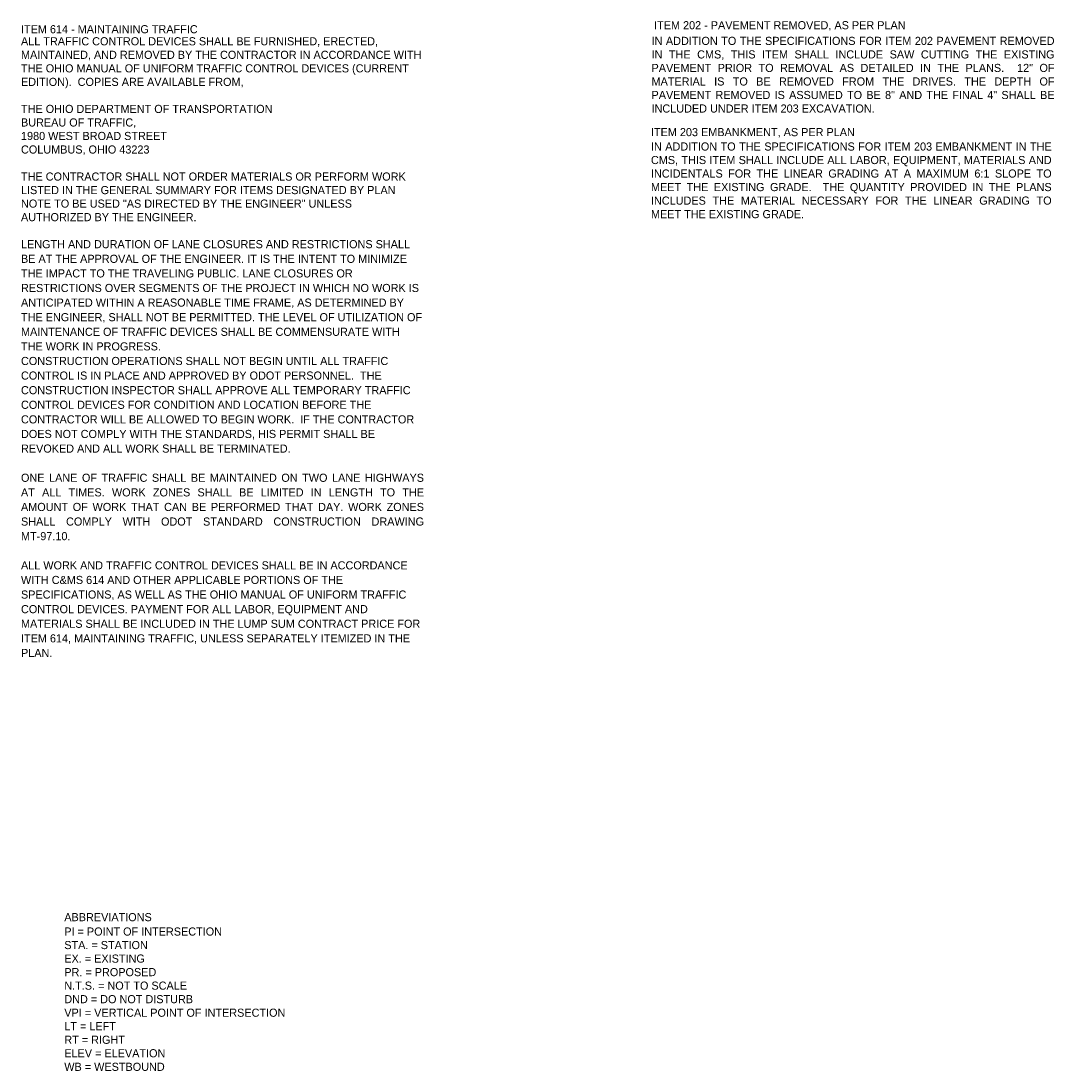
# Paper-space layout 'GENERAL NOTES 1' of a CAD drawing. Header units: feet. Extents: x 2 to 54.8, y -15.3 to 22.7.
# Tile 4 of 4: x 37 to 54.8, y 4.6 to 22.7. Entities that reach past the tile are written whole.
import ezdxf

# ---------------------------------------------------------------- set-up
doc = ezdxf.new("R2010")
doc.units = ezdxf.units.FT
doc.header["$MEASUREMENT"] = 0
doc.layers.add('SH_Text', color=7, linetype='Continuous')
doc.styles.add('Slanted-Normal', font='font31.shx', dxfattribs={"height": 0.14})
doc.styles.get("Standard").update_dxf_attribs({"font": 'arial.ttf'})

psp = doc.layouts.new('GENERAL NOTES 1')

# ---------------------------------------------------------------- texts
at = {"layer": 'SH_Text', "char_height": 0.14, "attachment_point": 1, "style": 'Slanted-Normal'}
for s, insert, width in [('ITEM 614 - MAINTAINING TRAFFIC', (36.984, 22.654), 4.89293), ('ITEM 202 - PAVEMENT REMOVED, AS PER PLAN', (47.903, 22.723), 4.89293), ('ITEM 203 EMBANKMENT, AS PER PLAN', (47.849, 20.879), 4.89293), ('\\pxqj;\\P\\P\\PIN ADDITION TO THE SPECIFICATIONS FOR ITEM 203 EMBANKMENT IN THE CMS, THIS ITEM SHALL INCLUDE ALL LABOR, EQUIPMENT, MATERIALS AND INCIDENTALS FOR THE LINEAR GRADING AT A MAXIMUM 6:1 SLOPE TO MEET THE EXISTING GRADE.  THE QUANTITY PROVIDED IN THE PLANS INCLUDES THE MATERIAL NECESSARY FOR THE LINEAR GRADING TO MEET THE EXISTING GRADE.', (47.849, 21.331), 6.89), ('ABBREVIATIONS', (37.731, 7.335), 4.89293), ('\\pxqj;\\P\\P\\PPI = POINT OF INTERSECTION\\PSTA. = STATION\\PEX. = EXISTING\\PPR. = PROPOSED\\PN.T.S. = NOT TO SCALE\\PDND = DO NOT DISTURB\\PVPI = VERTICAL POINT OF INTERSECTION\\PLT = LEFT\\PRT = RIGHT\\PELEV = ELEVATION\\PWB = WESTBOUND', (37.731, 7.787), 6.89)]:
    psp.add_mtext(s, dxfattribs=dict(at, insert=insert, width=width))
at = {"layer": 'SH_Text', "char_height": 0.14, "attachment_point": 1}
for s, insert in [('\\pxr-0.075;{\\Ffont31|c0;ALL TRAFFIC CONTROL DEVICES SHALL BE FURNISHED, ERECTED, MAINTAINED, AND REMOVED BY THE CONTRACTOR IN ACCORDANCE WITH THE OHIO MANUAL OF UNIFORM TRAFFIC CONTROL DEVICES (CURRENT EDITION).  COPIES ARE AVAILABLE FROM,\\P\\P\\ptr34.875;THE OHIO DEPARTMENT OF TRANSPORTATION\\P\\ptz;BUREAU OF TRAFFIC,\\P\\pt31.48333;1980 WEST BROAD STREET\\P\\ptz;COLUMBUS, OHIO 43223\\P\\PTHE CONTRACTOR SHALL NOT ORDER MATERIALS OR PERFORM WORK LISTED IN THE GENERAL SUMMARY FOR ITEMS DESIGNATED BY PLAN NOTE TO BE USED "AS DIRECTED BY THE ENGINEER" UNLESS AUTHORIZED BY THE ENGINEER.\\P\\P\\pr0,a0.66667,sm1.07917,t8.3625;LENGTH AND DURATION OF LANE CLOSURES AND RESTRICTIONS SHALL BE AT THE APPROVAL OF THE ENGINEER. IT IS THE INTENT TO MINIMIZE THE IMPACT TO THE TRAVELING PUBLIC. LANE CLOSURES OR RESTRICTIONS OVER SEGMENTS OF THE PROJECT IN WHICH NO WORK IS ANTICIPATED WITHIN A REASONABLE TIME FRAME, AS DETERMINED BY THE ENGINEER, SHALL NOT BE PERMITTED. THE LEVEL OF UTILIZATION OF MAINTENANCE OF TRAFFIC DEVICES SHALL BE COMMENSURATE WITH THE WORK IN PROGRESS.\\P\\pr-0.075,a0.25,s*,tz;CONSTRUCTION OPERATIONS SHALL NOT BEGIN UNTIL ALL TRAFFIC CONTROL IS IN PLACE AND APPROVED BY ODOT PERSONNEL.  THE CONSTRUCTION INSPECTOR SHALL APPROVE ALL TEMPORARY TRAFFIC CONTROL DEVICES FOR CONDITION AND LOCATION BEFORE THE CONTRACTOR WILL BE ALLOWED TO BEGIN WORK.  IF THE CONTRACTOR DOES NOT COMPLY WITH THE STANDARDS, HIS PERMIT SHALL BE REVOKED AND ALL WORK SHALL BE TERMINATED.\\fCourier New|b0|i1|c0|p49;\\H0.91667x;\\P\\pr0,qj;\\Ffont31|c0;\\H1.09091x;\\PONE LANE OF TRAFFIC SHALL BE MAINTAINED ON TWO LANE HIGHWAYS AT ALL TIMES. WORK ZONES SHALL BE LIMITED IN LENGTH TO THE AMOUNT OF WORK THAT CAN BE PERFORMED THAT DAY. WORK ZONES SHALL COMPLY WITH ODOT STANDARD CONSTRUCTION DRAWING MT-97.10. \\P\\P\\pa0.66667,q*;\\H1x;ALL WORK AND TRAFFIC CONTROL DEVICES SHALL BE IN ACCORDANCE WITH C&MS 614 AND OTHER APPLICABLE PORTIONS OF THE SPECIFICATIONS, AS WELL AS THE OHIO MANUAL OF UNIFORM TRAFFIC CONTROL DEVICES. PAYMENT FOR ALL LABOR, EQUIPMENT AND MATERIALS SHALL BE INCLUDED IN THE LUMP SUM CONTRACT PRICE FOR ITEM 614, MAINTAINING TRAFFIC, UNLESS SEPARATELY ITEMIZED IN THE PLAN.}', (36.984, 22.446)), ('\\pxqj;{\\Ffont31|c0;IN ADDITION TO THE SPECIFICATIONS FOR ITEM 202 PAVEMENT REMOVED IN THE CMS, THIS ITEM SHALL INCLUDE SAW CUTTING THE EXISTING PAVEMENT PRIOR TO REMOVAL AS DETAILED IN THE PLANS.  12" OF MATERIAL IS TO BE REMOVED FROM THE DRIVES. THE DEPTH OF PAVEMENT REMOVED IS ASSUMED TO BE 8" AND THE FINAL 4" SHALL BE INCLUDED UNDER ITEM 203 EXCAVATION.}', (47.859, 22.453))]:
    psp.add_mtext_dynamic_manual_height_columns(s, width=6.93, gutter_width=1, heights=[0], dxfattribs=dict(at, insert=insert))

doc.saveas('drawing.dxf')
